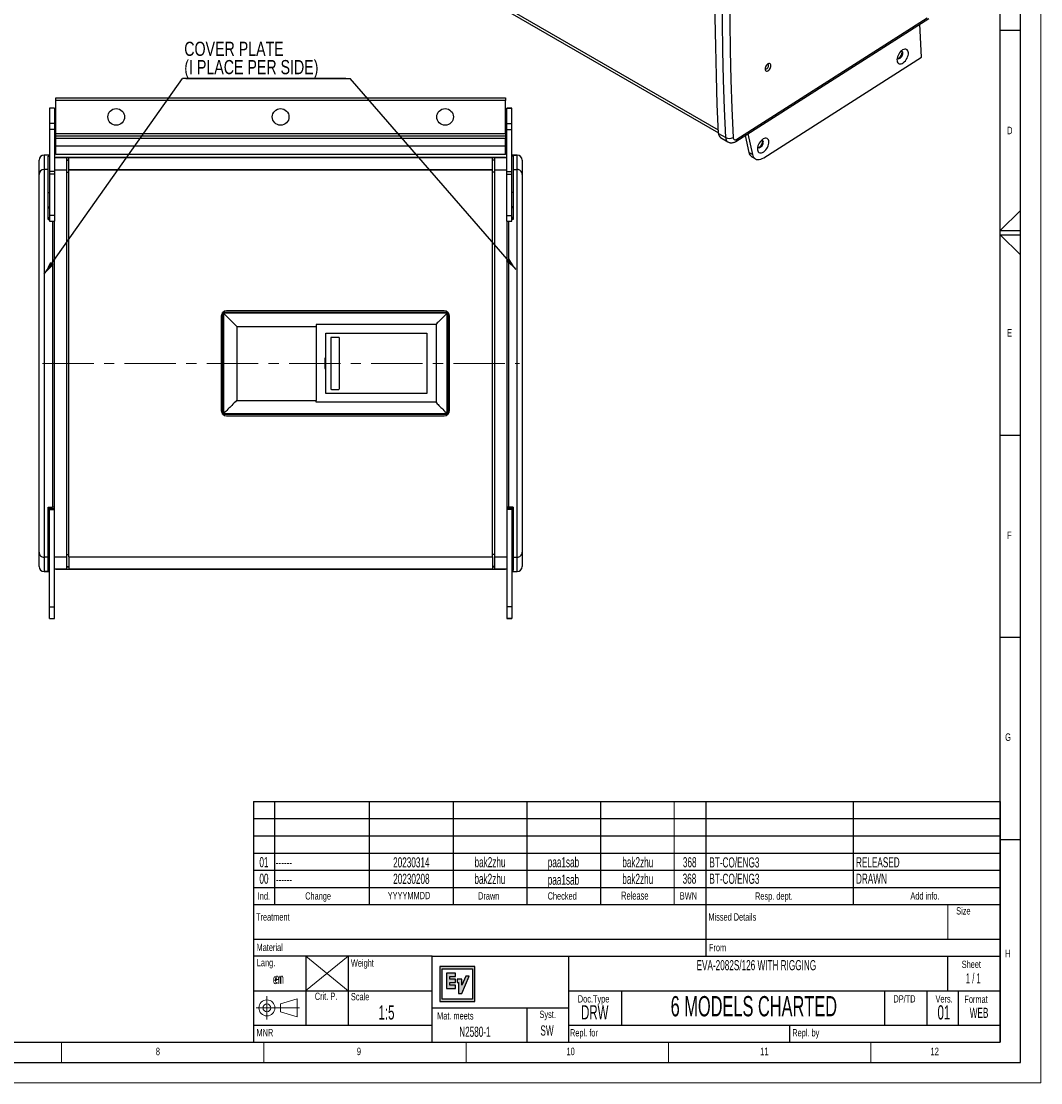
# Model space of a CAD drawing. Header units: millimetres. Extents: x 0 to 594, y 0 to 420.
# Tile 11 of 15: x 342 to 594, y 0 to 262. Entities that reach past the tile are written whole.
import ezdxf

# ---------------------------------------------------------------- set-up
doc = ezdxf.new("R2010")
doc.units = ezdxf.units.MM
doc.header["$PDSIZE"] = -1
doc.linetypes.add('CENTERX2', pattern=[20.32, 12.7, -2.54, 2.54, -2.54])
for name, color, linetype in [('FORMAT', 7, 'Continuous'), ('OUTLINE', 7, 'Continuous'), ('SLD-0', 7, 'Continuous')]:
    doc.layers.add(name, color=color, linetype=linetype)
doc.styles.add('SLDTEXTSTYLE0', font='TXT', dxfattribs={"width": 0.75})
doc.styles.add('SLDTEXTSTYLE1', font='TXT', dxfattribs={"width": 0.605})
doc.styles.add('SLDTEXTSTYLE2', font='TXT', dxfattribs={"width": 0.563})
doc.dimstyles.new('SLDDIMSTYLE2', dxfattribs={"dimtxt": 0.18, "dimasz": 3.302, "dimexe": 0, "dimexo": 0.0625, "dimgap": 0, "dimtad": 0, "dimtih": 1, "dimtoh": 1, "dimdec": 0, "dimrnd": 1e-09, "dimzin": 0, "dimdsep": 46, "dimtxsty": 'Standard', "dimsah": 1, "dimcen": 0.09, "dimadec": 0, "dimazin": 0, "dimtfac": 3.302, "dimtdec": 0, "dimtofl": 0, "dimtmove": 0, "dimatfit": 3, "dimfxl": 1, "dimfrac": 2, "dimtolj": 1, "dimtzin": 0, "dimarcsym": 0})

# ---------------------------------------------------------------- blocks, each defined once
blk = doc.blocks.new('SW_NOTE_0_6')
at = {"layer": 'OUTLINE', "color": 0}
for p, q in [((40.36, 0), (0, 0)), ((0.87, 0), (41.49, 0))]:
    blk.add_line(p, q, dxfattribs=at)
at = {"layer": 'OUTLINE', "color": 0, "char_height": 3.5, "attachment_point": 1, "style": 'SLDTEXTSTYLE0'}
for s, insert in [('COVER PLATE', (0.47, 9.06)), ('(I PLACE PER SIDE)', (0.47, 4.54))]:
    blk.add_mtext(s, dxfattribs=dict(at, insert=insert))

msp = doc.modelspace()

# ---------------------------------------------------------------- hatches: boundary and pattern name
at = {"layer": 'OUTLINE'}
h = msp.add_hatch(color=256, dxfattribs=at)
h.paths.add_polyline_path([(445.5, 28.7237), (445.5, 20.1053), (454.1184, 20.1053), (454.1184, 28.7237)], flags=0)
h.paths.add_polyline_path([(446.0673, 28.1564), (453.551, 28.1564), (453.551, 20.6727), (446.0673, 20.6727)], flags=0)
for points in [[(447.171, 23.2862), (449.3293, 23.2862), (449.3293, 24.0994), (447.9843, 24.0994), (447.9843, 24.7539), (449.3293, 24.7539), (449.3293, 25.5671), (447.9843, 25.5671), (447.9843, 26.2252), (449.3293, 26.2252), (449.3293, 27.0384), (447.171, 27.0384)], [(450.9449, 24.1195), (450.9442, 25.5671), (449.8043, 25.5671), (449.8043, 24.7539), (450.1317, 24.7539), (450.1317, 22.0427), (450.9449, 22.0427), (452.7563, 26.2956), (451.8723, 26.2956)]]:
    msp.add_hatch(color=256, dxfattribs=at).paths.add_polyline_path(points, flags=0)

# ---------------------------------------------------------------- linework, layer by layer
at = {"color": 7, "linetype": 'Continuous', "lineweight": 18}
for p, q in [((594, 0.0001), (594, 420.0001)), ((352, 10.0001), (352, 5.0001)), ((402, 10.0001), (402, 5.0001)), ((452, 10.0001), (452, 5.0001)), ((502, 10.0001), (502, 5.0001)), ((552, 10.0001), (552, 5.0001)), ((0, 0.0001), (594, 0.0001))]:
    msp.add_line(p, q, dxfattribs=at)
at = {"color": 8, "linetype": 'Continuous', "lineweight": 25}
for p, q in [((514.3158, 235.3326), (436.0068, 280.5394)), ((347.7175, 229.168), (347.7175, 229.1645)), ((348.9875, 229.1645), (347.7175, 229.1645)), ((463.2875, 229.1645), (464.5575, 229.1645)), ((464.5575, 229.1645), (464.5575, 229.168)), ((348.6726, 219.9569), (348.9875, 219.9569)), ((463.6025, 219.9569), (463.2875, 219.9569)), ((391.7845, 165.2047), (391.7845, 190.2425)), ((391.883, 190.3434), (447.4481, 190.3434)), ((447.5305, 190.2606), (447.5305, 165.1867)), ((447.4185, 165.0775), (391.9126, 165.0775)), ((348.6726, 135.4904), (348.9875, 135.4904)), ((463.6025, 135.4904), (463.2875, 135.4904)), ((348.9875, 126.2827), (347.7175, 126.2827)), ((347.7175, 126.2827), (347.7175, 126.2792)), ((463.2875, 126.2827), (464.5575, 126.2827)), ((464.5575, 126.2792), (464.5575, 126.2827))]:
    msp.add_line(p, q, dxfattribs=at)
at = {"color": 7, "linetype": 'Continuous', "lineweight": 25}
for p, q in [((436.4678, 279.607), (514.3463, 234.6487)), ((518.6713, 232.5551), (566.2946, 262.9295)), ((518.8864, 233.1075), (565.923, 263.1077)), ((564.5021, 253.3486), (564.1206, 261.543)), ((525.5344, 228.4974), (564.5021, 253.3486)), ((350.5443, 243.2826), (461.7354, 243.2826)), ((350.5443, 242.6476), (350.5443, 243.2826)), ((461.7354, 242.6476), (350.5443, 242.6476)), ((350.5443, 234.5196), (350.5443, 242.6476)), ((461.7354, 243.2826), (461.7354, 242.6476)), ((461.7354, 234.5196), (461.7354, 242.6476)), ((350.2575, 240.787), (348.9875, 240.787)), ((348.9875, 240.787), (348.9875, 240.7818)), ((350.2575, 240.7818), (348.9875, 240.7818)), ((348.9875, 240.7818), (348.9875, 236.9725)), ((350.2575, 240.787), (350.2575, 240.7818)), ((350.2575, 240.7818), (350.2575, 236.9725)), ((463.2875, 240.787), (462.0175, 240.787)), ((462.0175, 240.7818), (462.0175, 240.787)), ((462.0175, 240.7818), (463.2875, 240.7818)), ((462.0175, 236.9725), (462.0175, 240.7818)), ((463.2875, 240.7818), (463.2875, 240.787)), ((463.2875, 236.9725), (463.2875, 240.7818)), ((350.2575, 236.9725), (348.9875, 236.9725)), ((348.9875, 236.9725), (348.9875, 235.4451)), ((350.2575, 236.9725), (350.2575, 235.4451)), ((462.0175, 236.9725), (463.2875, 236.9725)), ((462.0175, 235.4451), (462.0175, 236.9725)), ((463.2875, 235.4451), (463.2875, 236.9725)), ((350.2575, 235.4451), (348.9875, 235.4451)), ((348.9875, 235.4451), (348.9875, 225.1114)), ((350.2575, 235.4451), (350.2575, 225.1114)), ((350.5443, 234.5196), (461.7354, 234.5196)), ((350.5443, 233.8846), (350.5443, 234.5196)), ((350.5443, 233.8846), (461.7354, 233.8846)), ((350.5443, 233.2496), (350.5443, 233.8846)), ((461.7354, 234.5196), (461.7354, 233.8846)), ((461.7354, 233.8846), (461.7354, 233.2496)), ((462.0175, 235.4451), (463.2875, 235.4451)), ((462.0175, 225.1114), (462.0175, 235.4451)), ((463.2875, 225.1114), (463.2875, 235.4451)), ((514.3516, 234.5304), (516.1477, 233.4936)), ((514.8755, 233.4714), (516.6715, 232.4346)), ((520.9288, 233.995), (521.8704, 229.8263)), ((521.6114, 234.4303), (522.7685, 229.3079)), ((461.7354, 233.2496), (350.5443, 233.2496)), ((350.5443, 231.4383), (350.5443, 233.2496)), ((350.5443, 231.4383), (461.7354, 231.4383)), ((350.5443, 229.3557), (350.5443, 231.4383)), ((461.7354, 231.4383), (461.7354, 233.2496)), ((461.7354, 229.3557), (461.7354, 231.4383)), ((348.9875, 229.168), (347.7175, 229.168)), ((347.7175, 229.1645), (347.7175, 225.6153)), ((348.6726, 228.8772), (348.9875, 228.8772)), ((348.6726, 225.6153), (348.6726, 228.8772)), ((353.275, 228.4915), (350.2575, 228.4915)), ((350.5443, 229.3557), (461.7354, 229.3557)), ((350.5443, 229.3126), (350.5443, 229.3557)), ((461.7354, 229.3126), (350.5443, 229.3126)), ((461.6822, 228.5506), (350.5928, 228.5506)), ((350.5928, 228.5506), (350.5928, 228.5475)), ((350.5928, 228.5475), (350.5928, 228.4915)), ((350.5928, 228.5475), (461.6822, 228.5475)), ((353.275, 225.5201), (353.275, 228.4915)), ((353.7627, 225.5201), (353.7627, 228.4912)), ((458.5123, 228.4912), (353.7627, 228.4912)), ((458.5123, 225.5201), (458.5123, 228.4912)), ((459, 228.4915), (459, 225.5201)), ((462.0175, 228.4915), (459, 228.4915)), ((461.6822, 228.5506), (461.6822, 228.5475)), ((461.6822, 228.5475), (461.6822, 228.4915)), ((461.7354, 229.3557), (461.7354, 229.3126)), ((464.5575, 229.168), (463.2875, 229.168)), ((463.6025, 228.8772), (463.2875, 228.8772)), ((463.6025, 228.8772), (463.6025, 225.6153)), ((464.5575, 225.6153), (464.5575, 229.1645)), ((522.7685, 229.3079), (521.8704, 229.8263)), ((522.5907, 228.7416), (523.4887, 228.2232)), ((346.4475, 224.4101), (346.4475, 227.8963)), ((347.7175, 225.6153), (347.7175, 129.8319)), ((348.6726, 225.6153), (347.7175, 225.6153)), ((348.6726, 213.2213), (348.6726, 225.6153)), ((350.2575, 225.5201), (353.275, 225.5201)), ((353.275, 228.0105), (353.7627, 228.0105)), ((353.275, 227.9081), (353.7627, 227.9081)), ((353.275, 129.9271), (353.275, 225.5201)), ((353.7627, 225.5202), (353.7627, 225.5201)), ((458.5123, 225.5202), (353.7627, 225.5202)), ((353.7627, 225.5201), (458.5123, 225.5201)), ((353.7627, 129.9271), (353.7627, 225.5201)), ((458.5123, 228.0105), (459, 228.0105)), ((459, 227.9081), (458.5123, 227.9081)), ((458.5123, 225.5202), (458.5123, 225.5201)), ((458.5123, 129.9271), (458.5123, 225.5201)), ((459, 225.5201), (462.0175, 225.5201)), ((459, 225.5201), (459, 129.9271)), ((463.6025, 225.6153), (463.6025, 213.2213)), ((463.6025, 225.6153), (464.5575, 225.6153)), ((464.5575, 129.8319), (464.5575, 225.6153)), ((465.8275, 227.8963), (465.8275, 224.4101)), ((346.4475, 131.0371), (346.4475, 224.4101)), ((350.2575, 225.1114), (348.9875, 225.1114)), ((348.9875, 225.1114), (348.9875, 224.4772)), ((350.2575, 224.4772), (348.9875, 224.4772)), ((348.9875, 224.4772), (348.9875, 214.2378)), ((350.2575, 225.1114), (350.2575, 224.4772)), ((350.2575, 224.4772), (350.2575, 214.2378)), ((353.275, 224.9657), (353.7627, 224.9657)), ((459, 224.9657), (458.5123, 224.9657)), ((462.0175, 225.1114), (463.2875, 225.1114)), ((462.0175, 224.4772), (462.0175, 225.1114)), ((462.0175, 224.4772), (463.2875, 224.4772)), ((462.0175, 214.2378), (462.0175, 224.4772)), ((463.2875, 224.4772), (463.2875, 225.1114)), ((463.2875, 214.2378), (463.2875, 224.4772)), ((465.8275, 224.4101), (465.8275, 131.0371)), ((348.6726, 216.4031), (348.9875, 216.4031)), ((348.6726, 216.1373), (348.9875, 216.1373)), ((463.6025, 216.4031), (463.2875, 216.4031)), ((463.6025, 216.1373), (463.2875, 216.1373)), ((348.6726, 213.7149), (348.9875, 213.7149)), ((348.6726, 213.5818), (348.9875, 213.5818)), ((348.6726, 213.2213), (348.9875, 213.2213)), ((350.2575, 214.2378), (348.9875, 214.2378)), ((348.9875, 214.2378), (348.9875, 212.8733)), ((348.9875, 212.8733), (350.2575, 212.8733)), ((349.7683, 212.8733), (349.7683, 142.2259)), ((350.2575, 214.2378), (350.2575, 212.8733)), ((350.2575, 129.9271), (350.2575, 212.8733)), ((462.0175, 214.2378), (463.2875, 214.2378)), ((462.0175, 212.8733), (462.0175, 214.2378)), ((462.0175, 212.8733), (463.2875, 212.8733)), ((462.0175, 212.8733), (462.0175, 129.9271)), ((462.5067, 142.2259), (462.5067, 212.8733)), ((463.2875, 212.8733), (463.2875, 214.2378)), ((463.6025, 213.7149), (463.2875, 213.7149)), ((463.6025, 213.5818), (463.2875, 213.5818)), ((463.6025, 213.2213), (463.2875, 213.2213)), ((391.4716, 189.4076), (391.4716, 166.0396)), ((392.0242, 190.1046), (392.0242, 165.3163)), ((392.0242, 190.1046), (392.0246, 190.1042)), ((447.2905, 190.1042), (392.0246, 190.1042)), ((446.5896, 190.6776), (392.7416, 190.6776)), ((447.2909, 190.1046), (447.2905, 190.1042)), ((447.2909, 165.3163), (447.2909, 190.1046)), ((447.8596, 166.0396), (447.8596, 189.4076)), ((395.2735, 186.8545), (414.9115, 186.8545)), ((395.2735, 186.8545), (395.2735, 168.5665)), ((444.4636, 187.2939), (414.9115, 187.2939)), ((414.9115, 186.8545), (414.9115, 168.5665)), ((444.693, 168.127), (444.693, 187.2939)), ((417.341, 185.1781), (442.2635, 185.1781)), ((417.341, 179.0251), (417.341, 185.1781)), ((418.5145, 183.9335), (418.5145, 171.4875)), ((420.4957, 184.1367), (418.7177, 184.1367)), ((420.6989, 171.4875), (420.6989, 183.9335)), ((442.2635, 185.1781), (442.2635, 170.2429)), ((417.341, 179.0251), (417.0235, 178.9805)), ((417.0235, 178.9805), (417.0235, 176.4405)), ((417.0457, 178.9612), (417.0235, 178.9805)), ((417.341, 179.0027), (417.0457, 178.9612)), ((417.0457, 178.9612), (417.0457, 176.4597)), ((417.341, 179.0027), (417.341, 179.0251)), ((417.341, 176.4182), (417.341, 179.0027)), ((417.0457, 176.4597), (417.0235, 176.4405)), ((417.0235, 176.4405), (417.341, 176.3958)), ((417.0457, 176.4597), (417.341, 176.4182)), ((417.341, 176.3958), (417.341, 176.4182)), ((417.341, 170.2429), (417.341, 176.3958)), ((418.7177, 171.2843), (420.4957, 171.2843)), ((395.2735, 168.5665), (414.9115, 168.5665)), ((444.4636, 168.127), (414.9115, 168.127)), ((442.2635, 170.2429), (417.341, 170.2429)), ((392.0246, 165.3167), (392.0242, 165.3163)), ((392.0246, 165.3167), (447.2905, 165.3167)), ((447.2905, 165.3167), (447.2909, 165.3163)), ((392.7416, 164.7696), (446.5896, 164.7696)), ((348.6726, 142.2259), (349.7683, 142.2259)), ((348.6726, 129.8319), (348.6726, 142.2259)), ((348.6726, 141.8655), (350.2575, 141.8655)), ((348.6726, 141.7323), (350.2575, 141.7323)), ((348.9875, 117.5504), (348.9875, 141.6474)), ((348.9875, 141.6474), (350.2575, 141.6474)), ((349.7683, 142.2259), (349.7683, 142.1927)), ((350.2575, 142.1927), (349.7683, 142.1927)), ((462.5067, 142.1927), (462.0175, 142.1927)), ((463.6025, 141.8655), (462.0175, 141.8655)), ((463.6025, 141.7323), (462.0175, 141.7323)), ((463.2875, 141.6474), (462.0175, 141.6474)), ((463.6025, 142.2259), (462.5067, 142.2259)), ((462.5067, 142.1927), (462.5067, 142.2259)), ((463.2875, 141.6474), (463.2875, 117.5504)), ((463.6025, 142.2259), (463.6025, 129.8319)), ((348.6726, 139.31), (348.9875, 139.31)), ((348.6726, 139.0442), (348.9875, 139.0442)), ((463.6025, 139.31), (463.2875, 139.31)), ((463.6025, 139.0442), (463.2875, 139.0442)), ((346.4475, 127.551), (346.4475, 131.0371)), ((348.6726, 129.8319), (347.7175, 129.8319)), ((347.7175, 129.8319), (347.7175, 126.2827)), ((348.6726, 126.57), (348.6726, 129.8319)), ((350.2575, 129.9271), (353.275, 129.9271)), ((350.2575, 129.8546), (350.2575, 129.9271)), ((350.2575, 117.5504), (350.2575, 129.8546)), ((353.275, 130.4815), (353.7627, 130.4815)), ((353.275, 126.9558), (353.275, 129.9271)), ((353.7627, 129.9271), (458.5123, 129.9271)), ((353.7627, 129.9271), (458.5123, 129.9271)), ((353.7627, 129.9271), (353.7627, 129.9271)), ((353.7627, 129.9271), (353.7627, 126.9561)), ((459, 130.4815), (458.5123, 130.4815)), ((458.5123, 129.9271), (458.5123, 129.9271)), ((458.5123, 129.9271), (458.5123, 126.9561)), ((459, 129.9271), (462.0175, 129.9271)), ((459, 129.9271), (459, 126.9558)), ((462.0175, 129.9271), (462.0175, 129.8546)), ((462.0175, 129.8546), (462.0175, 117.5504)), ((463.6025, 129.8319), (464.5575, 129.8319)), ((463.6025, 129.8319), (463.6025, 126.57)), ((464.5575, 126.2827), (464.5575, 129.8319)), ((465.8275, 131.0371), (465.8275, 127.551)), ((347.7175, 126.2792), (348.9875, 126.2792)), ((348.6726, 126.57), (348.9875, 126.57)), ((350.2575, 126.9558), (353.275, 126.9558)), ((350.5928, 126.9558), (350.5928, 126.8997)), ((350.5928, 126.8997), (461.6822, 126.8997)), ((350.5928, 126.8997), (350.5928, 126.8967)), ((350.5928, 126.8967), (461.6822, 126.8967)), ((353.275, 127.5392), (353.7627, 127.5392)), ((353.275, 127.4367), (353.7627, 127.4367)), ((353.7627, 126.9561), (458.5123, 126.9561)), ((459, 127.5392), (458.5123, 127.5392)), ((458.5123, 127.4367), (459, 127.4367)), ((459, 126.9558), (462.0175, 126.9558)), ((461.6822, 126.9558), (461.6822, 126.8997)), ((461.6822, 126.8997), (461.6822, 126.8967)), ((463.6025, 126.57), (463.2875, 126.57)), ((463.2875, 126.2792), (464.5575, 126.2792)), ((348.9875, 114.6654), (348.9875, 117.5504)), ((348.9875, 117.5504), (350.2575, 117.5504)), ((350.2575, 114.6654), (350.2575, 117.5504)), ((463.2875, 117.5504), (462.0175, 117.5504)), ((462.0175, 117.5504), (462.0175, 114.6654)), ((463.2875, 117.5504), (463.2875, 114.6654)), ((348.9875, 114.6654), (350.2575, 114.6654)), ((348.9875, 114.6602), (348.9875, 114.6654)), ((348.9875, 114.6602), (350.2575, 114.6602)), ((350.2575, 114.6602), (350.2575, 114.6654)), ((463.2875, 114.6654), (462.0175, 114.6654)), ((462.0175, 114.6654), (462.0175, 114.6602)), ((462.0175, 114.6602), (463.2875, 114.6602)), ((463.2875, 114.6654), (463.2875, 114.6602))]:
    msp.add_line(p, q, dxfattribs=at)
at = {"color": 7, "linetype": 'Continuous', "lineweight": 25, "flags": 128}
for points in [[(514.3516, 234.5304), (514.0606, 241.6373), (513.8277, 248.7806), (513.6531, 255.9597), (513.5366, 263.1739), (513.4784, 270.4227), (513.4784, 277.7054), (513.5366, 285.0214), (513.6531, 292.37), (513.8277, 299.7508), (514.0606, 307.1629), (514.3516, 314.6059)], [(516.1477, 233.4936), (515.8566, 240.6005), (515.6238, 247.7438), (515.4491, 254.9228), (515.3327, 262.1371), (515.2744, 269.3858), (515.2744, 276.6685), (515.3327, 283.9845), (515.4491, 291.3332), (515.6238, 298.7139), (515.8566, 306.1261), (516.1477, 313.569)], [(517.9426, 313.5157), (517.6519, 306.0825), (517.4194, 298.6801), (517.2449, 291.3091), (517.1286, 283.9701), (517.0705, 276.6637), (517.0705, 269.3906), (517.1286, 262.1514), (517.2449, 254.9466), (517.4194, 247.777), (517.6519, 240.6431), (517.9426, 233.5455)], [(561.2834, 254.4112), (561.244, 254.695), (561.155, 254.936), (561.0197, 255.1256), (560.843, 255.2568), (560.6313, 255.325), (560.3921, 255.3277), (560.1343, 255.2648), (559.867, 255.1385), (559.6, 254.9534), (559.3428, 254.7162), (559.1048, 254.4356), (558.8947, 254.1215), (558.7199, 253.7854), (558.5868, 253.4395), (558.5002, 253.0961), (558.4632, 252.7679), (558.4773, 252.4665), (558.5418, 252.2029), (558.6544, 251.9866), (558.8111, 251.8254), (559.0062, 251.7253), (559.2327, 251.6897), (559.4823, 251.7199), (559.7461, 251.815), (560.0144, 251.9714), (560.2777, 252.1835), (560.5264, 252.4436), (560.7515, 252.7423), (560.9449, 253.0688), (561.0995, 253.4114), (561.2098, 253.7576), (561.2719, 254.0949), (561.2834, 254.4112)], [(558.5194, 253.1907), (558.5796, 253.0945), (558.7032, 252.9987), (558.86, 252.9648), (559.0395, 252.995), (559.2293, 253.0873), (559.4164, 253.2354), (559.5882, 253.4292), (559.733, 253.6555), (559.8408, 253.8989), (559.9044, 254.1428), (559.9193, 254.3706)], [(558.5792, 253.095), (558.6445, 253.0892), (558.824, 253.1194), (559.0137, 253.2117), (559.2009, 253.3598), (559.3727, 253.5536), (559.5175, 253.7799), (559.6253, 254.0233), (559.6889, 254.2672), (559.7038, 254.495)], [(559.7038, 254.495), (559.6691, 254.6911), (559.5876, 254.8417)], [(525.8501, 250.4344), (525.8749, 250.2308), (525.9478, 250.0698), (526.0637, 249.9623), (526.2147, 249.9157), (526.3906, 249.9331), (526.5793, 250.0133), (526.768, 250.151), (526.9439, 250.3366), (527.0949, 250.5576), (527.2108, 250.7989), (527.2836, 251.0441), (527.3085, 251.2763), (527.2836, 251.4799), (527.2108, 251.641), (527.0949, 251.7485), (526.9439, 251.7951), (526.768, 251.7777), (526.5793, 251.6974), (526.3906, 251.5598), (526.2147, 251.3741), (526.0637, 251.1531), (525.9478, 250.9118), (525.8749, 250.6667), (525.8501, 250.4344)], [(525.8673, 250.6259), (525.8772, 250.5962), (525.9551, 250.4853), (526.0746, 250.4385), (526.2211, 250.4615), (526.3771, 250.5515), (526.5236, 250.6977), (526.6431, 250.8824), (526.721, 251.0834), (526.7481, 251.2763), (526.721, 251.438), (526.6431, 251.549), (526.5236, 251.5958), (526.422, 251.5868)], [(517.9426, 233.5455), (517.9687, 233.3594), (518.0284, 233.2024), (518.1194, 233.0806), (518.238, 232.9986), (518.3798, 232.9597), (518.5393, 232.9653), (518.7104, 233.0152), (518.8864, 233.1075)], [(526.8033, 232.4219), (526.7639, 232.7057), (526.6749, 232.9467), (526.5396, 233.1363), (526.3629, 233.2675), (526.1512, 233.3357), (525.9121, 233.3384), (525.6542, 233.2755), (525.3869, 233.1492), (525.1199, 232.9641), (524.8627, 232.7269), (524.6248, 232.4463), (524.4146, 232.1322), (524.2398, 231.7961), (524.1067, 231.4502), (524.0201, 231.1068), (523.9832, 230.7785), (523.9972, 230.4772), (524.0617, 230.2136), (524.1743, 229.9973), (524.331, 229.8361), (524.5261, 229.736), (524.7526, 229.7004), (525.0022, 229.7306), (525.266, 229.8257), (525.5344, 229.9821), (525.7976, 230.1942), (526.0463, 230.4543), (526.2714, 230.753), (526.4648, 231.0795), (526.6194, 231.4221), (526.7298, 231.7683), (526.7918, 232.1056), (526.8033, 232.4219)], [(524.0393, 231.2014), (524.0995, 231.1052), (524.2231, 231.0094), (524.38, 230.9755), (524.5594, 231.0057), (524.7492, 231.098), (524.9364, 231.2461), (525.1082, 231.4399), (525.2529, 231.6662), (525.3608, 231.9096), (525.4243, 232.1535), (525.4393, 232.3812)], [(524.0991, 231.1057), (524.1644, 231.0999), (524.3439, 231.1301), (524.5337, 231.2224), (524.7208, 231.3705), (524.8926, 231.5643), (525.0374, 231.7906), (525.1452, 232.034), (525.2088, 232.2779), (525.2237, 232.5057)], [(525.2237, 232.5057), (525.1891, 232.7018), (525.1075, 232.8524)], [(522.7685, 229.3079), (522.8783, 228.9562), (523.0371, 228.6545), (523.2418, 228.4086), (523.4884, 228.2234), (523.7721, 228.1023), (524.0873, 228.0479), (524.4279, 228.0611), (524.7873, 228.1416), (525.1586, 228.288), (525.5344, 228.4974)]]:
    msp.add_lwpolyline(points, dxfattribs=at)
at = {"color": 7, "linetype": 'Continuous', "lineweight": 25}
for centre in [(365.4998, 238.5836), (406.1398, 238.5836), (446.7798, 238.5836)]:
    msp.add_circle(centre, 2.065, dxfattribs=at)
for centre, radius, start, end in [((559.4987, 254.4224), 0.4239, 352.969286, 93.23308), ((515.5641, 234.4711), 1.2139, 177.200184, 235.43944), ((516.9976, 235.1605), 1.8711, 242.983749, 300.333248), ((525.0186, 232.4331), 0.4239, 352.969286, 93.23308), ((347.7175, 227.898), 1.27, 90, 180), ((347.7166, 227.8954), 1.2691, 89.960739, 179.960685), ((464.5575, 227.898), 1.27, 0, 90), ((464.5584, 227.8954), 1.2691, 0.039315, 90.039261), ((523.4143, 230.07), 1.563, 188.968537, 238.200074), ((392.7416, 189.4076), 1.27, 90, 180), ((446.5896, 189.4076), 1.27, 0, 90), ((418.7177, 183.9335), 0.2032, 90, 180), ((420.4957, 183.9335), 0.2032, 0, 90), ((418.7177, 171.4875), 0.2032, 180, 270), ((420.4957, 171.4875), 0.2032, 270, 0), ((392.7416, 166.0396), 1.27, 180, 270), ((446.5896, 166.0396), 1.27, 270, 0), ((347.7166, 127.5518), 1.2691, 180.039315, 270.039261), ((347.7175, 127.5492), 1.27, 180, 270), ((464.5584, 127.5518), 1.2691, 269.960739, 359.960685), ((464.5575, 127.5492), 1.27, 270, 0)]:
    msp.add_arc(centre, radius, start, end, dxfattribs=at)
at = {"color": 8, "linetype": 'Continuous', "lineweight": 25}
for centre, radius, start, end in [((517.3587, 233.4339), 1.2125, 177.181061, 235.679015), ((518.3037, 233.0164), 0.5898, 308.521603, 8.881806)]:
    msp.add_arc(centre, radius, start, end, dxfattribs=at)
at = {"color": 7, "linetype": 'Continuous', "lineweight": 25}
for centre, start_param, end_param in [((347.7175, 224.4101), 1.57079633, 3.14159265), ((464.5575, 224.4101), 0, 1.57079633), ((347.7175, 131.0371), 3.14159265, 4.71238898), ((464.5575, 131.0371), 4.71238898, 6.28318531)]:
    msp.add_ellipse(centre, major_axis=(1.27, 0), ratio=0.94896457, start_param=start_param, end_param=end_param, dxfattribs=at)
for points, knots in [([(516.6791, 232.4314), (516.7737, 232.3835), (516.9634, 232.2876), (517.2742, 232.2158), (517.5897, 232.1966), (517.9052, 232.2323), (518.2175, 232.3203), (518.4729, 232.4344), (518.6205, 232.5242), (518.6713, 232.5551)], [0, 0, 0, 0, 0.15054026, 0.30179546, 0.45116761, 0.6014173, 0.75538747, 0.91574969, 1, 1, 1, 1]), ([(392.0242, 190.1046), (391.9879, 190.1406), (391.922, 190.2061), (391.857, 190.2711), (391.8362, 190.2918), (391.8338, 190.2943)], [0, 0, 0, 0, 0.51909738, 0.94313705, 1, 1, 1, 1]), ([(392.0246, 190.1042), (392.382, 189.7511), (393.0575, 189.0841), (394.1436, 188.0129), (394.8688, 187.2814), (395.2676, 186.8606), (395.2735, 186.8545)], [0, 0, 0, 0, 0.32952138, 0.62261484, 0.99444328, 1, 1, 1, 1]), ([(447.2905, 190.1042), (446.9331, 189.751), (446.2578, 189.0838), (445.3087, 188.1502), (444.7281, 187.5619), (444.4636, 187.2939)], [0, 0, 0, 0, 0.37970896, 0.71744188, 1, 1, 1, 1]), ([(447.2909, 190.1046), (447.3272, 190.1407), (447.3932, 190.2063), (447.4603, 190.2734), (447.4826, 190.2956), (447.4868, 190.2999)], [0, 0, 0, 0, 0.49795441, 0.90472284, 1, 1, 1, 1]), ([(414.9115, 187.2939), (414.9115, 187.2095), (414.9115, 187.063), (414.9115, 186.9165), (414.9115, 186.8545)], [0, 0, 0, 0, 0.576338, 1, 1, 1, 1]), ([(444.693, 187.2939), (444.6496, 187.2939), (444.5731, 187.2939), (444.4967, 187.2939), (444.4636, 187.2939)], [0, 0, 0, 0, 0.56764703, 1, 1, 1, 1]), ([(395.2735, 168.5665), (395.2676, 168.5603), (394.8688, 168.1395), (394.1436, 167.408), (393.0575, 166.3368), (392.382, 165.6698), (392.0246, 165.3167)], [0, 0, 0, 0, 0.00555672, 0.37738516, 0.67047862, 1, 1, 1, 1]), ([(414.9115, 168.127), (414.9115, 168.2114), (414.9115, 168.3579), (414.9115, 168.5044), (414.9115, 168.5665)], [0, 0, 0, 0, 0.576337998, 1, 1, 1, 1]), ([(444.4636, 168.127), (444.7281, 167.859), (445.3087, 167.2707), (446.2578, 166.3371), (446.9331, 165.6699), (447.2905, 165.3167)], [0, 0, 0, 0, 0.28255812, 0.62029104, 1, 1, 1, 1]), ([(444.4636, 168.127), (444.5058, 168.127), (444.5823, 168.127), (444.6588, 168.127), (444.693, 168.127)], [0, 0, 0, 0, 0.55240907, 1, 1, 1, 1]), ([(391.8484, 165.1413), (391.8714, 165.1642), (391.9236, 165.2163), (391.988, 165.2804), (392.0242, 165.3163)], [0, 0, 0, 0, 0.43937707, 1, 1, 1, 1]), ([(447.4722, 165.1357), (447.4484, 165.1594), (447.395, 165.2128), (447.3281, 165.2794), (447.2909, 165.3163)], [0, 0, 0, 0, 0.44436364, 1, 1, 1, 1])]:
    msp.add_open_spline(points, degree=3, knots=knots, dxfattribs=at)
at = {"color": 7, "linetype": 'Continuous', "lineweight": 0}
for p in [(406.0951, 18.5001), (410.254, 18.5001)]:
    msp.add_point(p, dxfattribs=at)
at = {"layer": 'FORMAT'}
for p, q in [((589, 5.0001), (589, 415.0001)), ((584, 10.0001), (584, 410.0001)), ((584, 260), (589, 260)), ((589, 215.5154), (584, 210.5001)), ((584, 210.5001), (589, 210.5001)), ((589, 204.4847), (584, 209.5001)), ((584, 209.5001), (589, 209.5001)), ((584, 160), (589, 160)), ((589, 110), (584, 110)), ((399.4, 69.5001), (399.4, 10.0001)), ((399.4, 69.5001), (584, 69.5001)), ((399.4, 69.5001), (584, 69.5001)), ((399.4, 69.5001), (584, 69.5001)), ((404.6, 69.5001), (404.6, 44.0001)), ((428, 69.5001), (428, 44.0001)), ((448.8, 69.5001), (448.8, 44.0001)), ((467, 69.5001), (467, 44.0001)), ((485.2, 69.5001), (485.2, 44.0001)), ((511.2, 69.5001), (511.2, 44.0001)), ((547.6, 69.5001), (547.6, 44.0001)), ((584, 10.0001), (584, 69.5001)), ((584, 69.5001), (584, 10.0001)), ((399.4, 65.2501), (584, 65.2501)), ((399.4, 65.2501), (584, 65.2501)), ((511.2, 65.2501), (511.2, 44.0001)), ((399.4, 61.0001), (584, 61.0001)), ((589, 60), (584, 60)), ((399.4, 56.7501), (584, 56.7501)), ((399.4, 52.5001), (584, 52.5001)), ((399.4, 48.2501), (584, 48.2501)), ((399.4, 44.0001), (584, 44.0001)), ((511.2, 44.0001), (511.2, 31.2501)), ((399.4, 35.5001), (584, 35.5001)), ((443.6, 31.2501), (399.4, 31.2501)), ((412.4, 31.2501), (412.4, 14.2501)), ((422.8, 31.2501), (422.8, 14.2501)), ((443.6, 18.5001), (443.6, 31.2501)), ((443.6, 31.2501), (477.4, 31.2501)), ((477.4, 18.5001), (477.4, 31.2501)), ((477.4, 31.2501), (584, 31.2501)), ((571, 22.7501), (571, 31.2501)), ((399.4, 22.7501), (443.6, 22.7501)), ((477.4, 22.7501), (584, 22.7501)), ((490.4, 22.7501), (490.4, 14.2501)), ((555.4, 22.7501), (555.4, 14.2501)), ((565.8, 22.7501), (565.8, 14.2501)), ((573.6, 22.7501), (573.6, 14.2501)), ((443.6, 10.0001), (443.6, 18.5001)), ((443.6, 18.5001), (477.4, 18.5001)), ((467, 18.5001), (467, 10.0001)), ((477.4, 10.0001), (477.4, 18.5001)), ((399.4, 14.2501), (443.6, 14.2501)), ((477.4, 14.2501), (584, 14.2501)), ((532, 10.0001), (532, 14.2501)), ((20, 10.0001), (584, 10.0001)), ((399.4, 10.0001), (584, 10.0001)), ((15, 5.0001), (589, 5.0001))]:
    msp.add_line(p, q, dxfattribs=at)
at = {"layer": 'FORMAT', "lineweight": 18}
for p, q in [((503.4, 69.5001), (503.4, 44.0001)), ((571, 35.5001), (571, 44.0001)), ((412.3153, 22.7501), (422.8, 31.2501)), ((412.4, 31.2501), (422.8, 22.7501)), ((402.7445, 21.3643), (402.7445, 15.6473)), ((400.0784, 18.5001), (410.7666, 18.5001)), ((406.0951, 19.504), (410.254, 20.7501)), ((406.0951, 19.504), (406.0951, 17.4961)), ((410.254, 16.2501), (410.254, 20.7501)), ((406.0951, 17.4961), (410.254, 16.2501))]:
    msp.add_line(p, q, dxfattribs=at)
for radius in [1.9773, 0.9589]:
    msp.add_circle((402.7445, 18.5001), radius, dxfattribs=at)
at = {"layer": 'OUTLINE'}
for p, q in [((454.1184, 28.7237), (445.5, 28.7237)), ((445.5, 28.7237), (445.5, 20.1053)), ((446.0673, 20.6727), (446.0673, 28.1564)), ((446.0673, 28.1564), (453.551, 28.1564)), ((449.3293, 27.0384), (447.171, 27.0384)), ((447.171, 27.0384), (447.171, 23.2862)), ((447.9843, 25.5671), (447.9843, 26.2252)), ((447.9843, 26.2252), (449.3293, 26.2252)), ((449.3293, 26.2252), (449.3293, 27.0384)), ((450.9449, 22.0427), (452.7563, 26.2956)), ((451.8723, 26.2956), (450.9449, 24.1195)), ((452.7563, 26.2956), (451.8723, 26.2956)), ((453.551, 28.1564), (453.551, 20.6727)), ((454.1184, 20.1053), (454.1184, 28.7237)), ((449.3293, 25.5671), (447.9843, 25.5671)), ((447.9843, 24.0994), (447.9843, 24.7539)), ((447.9843, 24.7539), (449.3293, 24.7539)), ((449.3293, 24.0994), (447.9843, 24.0994)), ((449.3293, 24.7539), (449.3293, 25.5671)), ((449.3293, 23.2862), (449.3293, 24.0994)), ((450.9442, 25.5671), (449.8043, 25.5671)), ((449.8043, 25.5671), (449.8043, 24.7539)), ((449.8043, 24.7539), (450.1317, 24.7539)), ((450.1317, 24.7539), (450.1317, 22.0427)), ((450.9449, 24.1195), (450.9442, 25.5671)), ((447.171, 23.2862), (449.3293, 23.2862)), ((450.1317, 22.0427), (450.9449, 22.0427)), ((445.5, 20.1053), (454.1184, 20.1053)), ((453.551, 20.6727), (446.0673, 20.6727))]:
    msp.add_line(p, q, dxfattribs=at)
at = {"layer": 'SLD-0', "linetype": 'CENTERX2', "lineweight": 18}
msp.add_line((347.2568, 177.6939), (465.1561, 177.6939), dxfattribs=at)
at = {"layer": 'SLD-0'}
msp.add_line((399.4, 10.0001), (584, 10.0001), dxfattribs=at)

# ---------------------------------------------------------------- block references
at = {"layer": 'OUTLINE'}
msp.add_blockref('SW_NOTE_0_6', (381.8529, 248.1097), dxfattribs=at)

# ---------------------------------------------------------------- texts
at = {"color": 7, "linetype": 'Continuous', "lineweight": 0, "insert": (471.9706, 14.1621), "char_height": 2.5, "attachment_point": 2, "style": 'SLDTEXTSTYLE1'}
msp.add_mtext('SW', dxfattribs=at)
at = {"layer": 'FORMAT'}
for s, insert, char_height, attachment_point, style in [('D', (585.6667, 236.168), 1.8521, 1, 'SLDTEXTSTYLE0'), ('E', (585.6667, 186.168), 1.8521, 1, 'SLDTEXTSTYLE0'), ('F', (585.6667, 136.168), 1.8521, 1, 'SLDTEXTSTYLE0'), ('G', (585.1852, 86.3052), 1.8521, 1, 'SLDTEXTSTYLE0'), ('01', (402.0165, 55.7474), 2.5, 2, 'SLDTEXTSTYLE1'), ('20230314', (438.4368, 55.6997), 2.5, 2, 'SLDTEXTSTYLE1'), ('bak2zhu', (457.884, 55.7426), 2.5, 2, 'SLDTEXTSTYLE1'), ('paa1sab', (476.0316, 55.7337), 2.5, 2, 'SLDTEXTSTYLE1'), ('bak2zhu', (494.4069, 55.7308), 2.5, 2, 'SLDTEXTSTYLE1'), ('368', (507.2371, 55.7185), 2.5, 2, 'SLDTEXTSTYLE1'), ('BT-CO/ENG3', (512.0939, 55.6888), 2.5, 1, 'SLDTEXTSTYLE1'), ('RELEASED', (548.3303, 55.712), 2.5, 1, 'SLDTEXTSTYLE1'), ('------', (404.9225, 55.7229), 2.5, 1, 'SLDTEXTSTYLE1'), ('00', (402.0165, 51.6597), 2.5, 2, 'SLDTEXTSTYLE1'), ('------', (404.9511, 51.5009), 2.5, 1, 'SLDTEXTSTYLE1'), ('20230208', (438.4514, 51.6324), 2.5, 2, 'SLDTEXTSTYLE1'), ('bak2zhu', (457.8562, 51.6331), 2.5, 2, 'SLDTEXTSTYLE1'), ('paa1sab', (476.0306, 51.4161), 2.5, 2, 'SLDTEXTSTYLE1'), ('bak2zhu', (494.3997, 51.6156), 2.5, 2, 'SLDTEXTSTYLE1'), ('368', (507.1727, 51.6711), 2.5, 2, 'SLDTEXTSTYLE1'), ('BT-CO/ENG3', (512.1008, 51.6479), 2.5, 1, 'SLDTEXTSTYLE1'), ('DRAWN', (548.3303, 51.6587), 2.5, 1, 'SLDTEXTSTYLE1'), ('Change', (412.2088, 47.0508), 1.8, 1, 'SLDTEXTSTYLE1'), ('Release', (490.2799, 47.225), 2, 1, 'SLDTEXTSTYLE1'), ('Add info.', (561.7856, 47.0674), 1.8, 1, 'SLDTEXTSTYLE1'), ('Ind.', (402.0103, 47.0166), 1.8, 2, 'SLDTEXTSTYLE1'), ('YYYYMMDD', (432.6131, 47.1484), 1.8, 1, 'SLDTEXTSTYLE1'), ('Drawn', (454.9401, 47.0591), 1.8, 1, 'SLDTEXTSTYLE1'), ('Checked', (472.1264, 47.0422), 1.8, 1, 'SLDTEXTSTYLE1'), ('BWN', (504.7994, 47.0729), 1.8, 1, 'SLDTEXTSTYLE1'), ('Resp. dept.', (523.3884, 47.0246), 1.8, 1, 'SLDTEXTSTYLE1'), ('Missed Details', (511.8542, 41.8566), 1.8, 1, 'SLDTEXTSTYLE1'), ('Size', (573.1012, 43.3643), 1.8, 1, 'SLDTEXTSTYLE1'), ('Treatment', (400.0542, 41.8566), 1.8, 1, 'SLDTEXTSTYLE1'), ('Material', (400.1911, 34.3442), 1.8, 1, 'SLDTEXTSTYLE1'), ('From', (511.9911, 34.295), 1.8, 1, 'SLDTEXTSTYLE1'), ('H', (585.1852, 32.8629), 1.8521, 1, 'SLDTEXTSTYLE0'), ('Lang.', (400.2527, 30.5846), 1.8, 1, 'SLDTEXTSTYLE1'), ('Weight', (423.5038, 30.4978), 1.8, 1, 'SLDTEXTSTYLE1'), ('EVA-2082S/126 WITH RIGGING', (523.709, 30.3005), 2.5, 2, 'SLDTEXTSTYLE1'), ('Sheet', (574.458, 30.1498), 1.8, 1, 'SLDTEXTSTYLE1'), ('en', (405.7959, 27.0125), 2.5, 2, 'SLDTEXTSTYLE1'), ('1 / 1', (577.3191, 27.0646), 2.5, 2, 'SLDTEXTSTYLE2'), ('Crit. P.', (414.5787, 22.2588), 1.8, 1, 'SLDTEXTSTYLE1'), ('Scale', (423.5038, 22.1745), 1.8, 1, 'SLDTEXTSTYLE1'), ('Doc.Type', (479.5856, 21.6256), 1.8, 1, 'SLDTEXTSTYLE1'), ('6 MODELS CHARTED', (523.0911, 21.4163), 5, 2, 'SLDTEXTSTYLE1'), ('DP/TD', (557.5856, 21.6256), 1.8, 1, 'SLDTEXTSTYLE1'), ('Vers.', (567.9856, 21.6256), 1.8, 1, 'SLDTEXTSTYLE1'), ('Format', (575.1192, 21.5323), 1.8, 1, 'SLDTEXTSTYLE1'), ('1:5', (432.2958, 19.1206), 3.5, 2, 'SLDTEXTSTYLE1'), ('DRW', (483.7695, 19.1543), 3.5, 2, 'SLDTEXTSTYLE1'), ('01', (570.0593, 19.1362), 3.5, 2, 'SLDTEXTSTYLE1'), ('Mat. meets', (444.8115, 17.4354), 1.8, 1, 'SLDTEXTSTYLE1'), ('Syst.', (472.1399, 17.7936), 1.8, 2, 'SLDTEXTSTYLE1'), ('MNR', (400.1713, 13.2953), 1.8, 1, 'SLDTEXTSTYLE1'), ('N2580-1', (450.2689, 13.8597), 2.5, 1, 'SLDTEXTSTYLE1'), ('Repl. for', (477.6484, 13.244), 1.8, 1, 'SLDTEXTSTYLE1'), ('Repl. by', (532.5892, 13.2534), 1.8, 1, 'SLDTEXTSTYLE1'), ('8', (375.2944, 8.668), 1.8521, 1, 'SLDTEXTSTYLE0'), ('9', (424.9673, 8.668), 1.8521, 1, 'SLDTEXTSTYLE0'), ('10', (476.7707, 8.668), 1.85208, 1, 'SLDTEXTSTYLE0'), ('11', (524.6528, 8.668), 1.85208, 1, 'SLDTEXTSTYLE0'), ('12', (566.7559, 8.668), 1.85208, 1, 'SLDTEXTSTYLE0')]:
    msp.add_mtext(s, dxfattribs=dict(at, insert=insert, char_height=char_height, attachment_point=attachment_point, style=style))
at = {"layer": 'FORMAT', "insert": (578.7466, 18.5336), "char_height": 2.5, "width": 2.520833, "attachment_point": 2, "style": 'SLDTEXTSTYLE1'}
msp.add_mtext('WEB', dxfattribs=at)
at = {"layer": 'SLD-0', "insert": (404.2334, 26.8704), "char_height": 2.5, "attachment_point": 1, "style": 'SLDTEXTSTYLE1'}
msp.add_mtext('en', dxfattribs=at)

# ---------------------------------------------------------------- leaders
at = {"layer": 'OUTLINE'}
for points in [[(347.7175, 199.7346), (381.8529, 248.1097)], [(464.345, 200.8689), (423.3411, 248.1097)]]:
    msp.add_leader(points, dimstyle='SLDDIMSTYLE2', dxfattribs=at)

doc.saveas('drawing.dxf')
